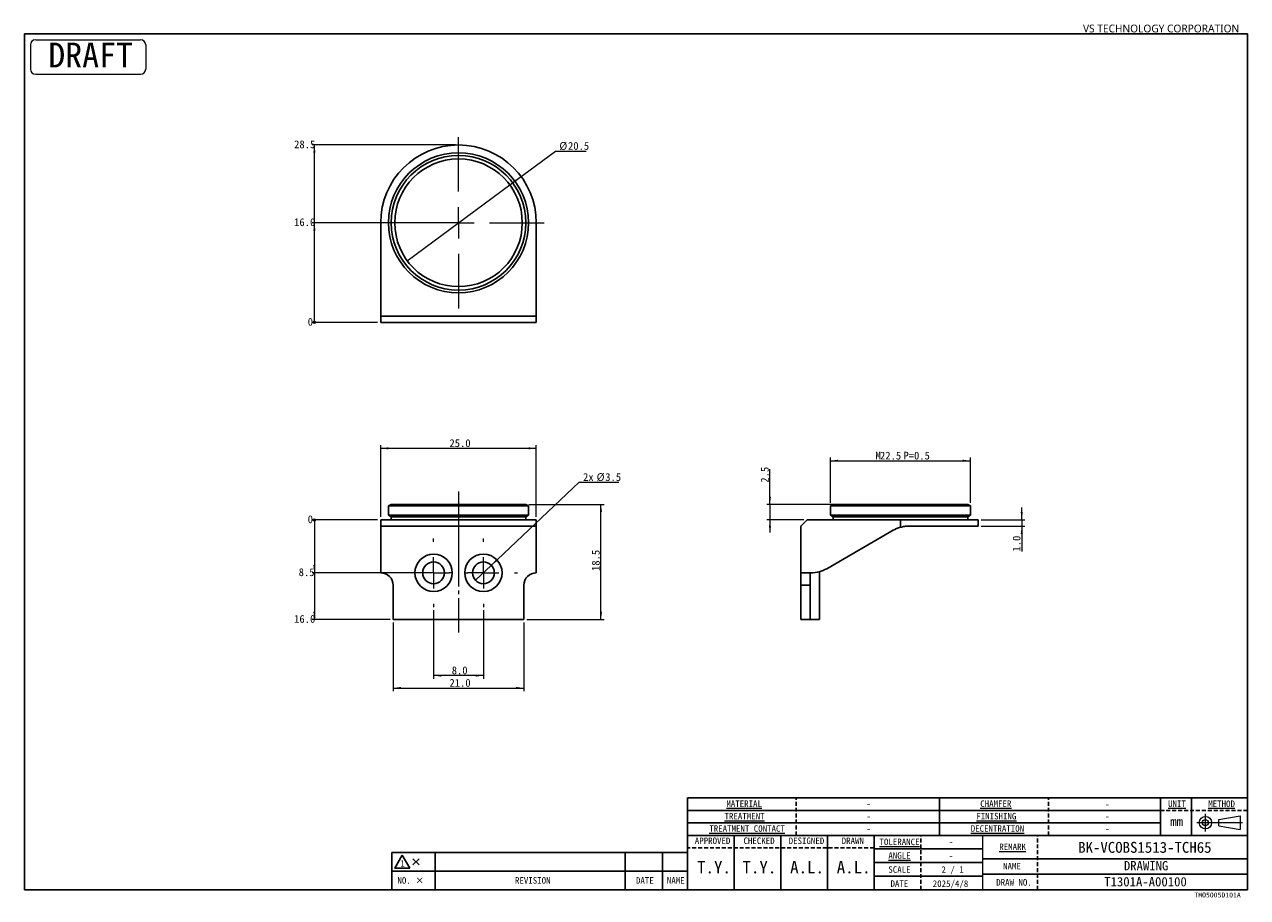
# Model space of a CAD drawing. Header units: millimetres. Extents: x 16 to 409, y 9 to 289.
import ezdxf

# ---------------------------------------------------------------- set-up
doc = ezdxf.new("R2010")
doc.units = ezdxf.units.MM
for name, pattern in [('SLD-一點鏈線-(中心線)', [34.29, 30.48, -1.27, 1.27, -1.27]), ('SLD-實線', [0]), ('SLD-虛線-(隱匿輪廓線)', [1.905, 1.27, -0.635])]:
    doc.linetypes.add(name, pattern=pattern)
doc.layers.add('00_FORMAT', color=7, linetype='SLD-實線')
doc.layers.add('00_FORMAT-DASH', color=7, linetype='SLD-虛線-(隱匿輪廓線)')
doc.layers.add('01_DRAFT', color=7, linetype='SLD-實線', lineweight=25)
doc.styles.add('SLDTEXTSTYLE0', font='MSGOTHIC.TTC')
doc.styles.add('SLDTEXTSTYLE1', font='MSGOTHIC.TTC')
doc.styles.add('SLDTEXTSTYLE2', font='MEIRYO.TTC')
doc.dimstyles.new('SLDDIMSTYLE0', dxfattribs={"dimtxt": 2.5, "dimasz": 0.233333, "dimexe": 0, "dimexo": 0.0625, "dimtad": 0, "dimtih": 1, "dimtoh": 1, "dimdec": 0, "dimlfac": 0.5, "dimrnd": 1e-09, "dimdsep": 46, "dimtxsty": 'SLDTEXTSTYLE1', "dimblk1": 'ORIGIN', "dimblk2": 'ORIGIN', "dimsah": 1, "dimcen": 0.09, "dimadec": 0, "dimazin": 2, "dimtfac": 1, "dimtdec": 0, "dimtofl": 0, "dimtmove": 0, "dimatfit": 3, "dimldrblk": 'ORIGIN', "dimfxl": 1, "dimfrac": 2, "dimtolj": 1, "dimtzin": 12, "dimarcsym": 0})
doc.dimstyles.new('SLDDIMSTYLE1', dxfattribs={"dimtxt": 2.5, "dimasz": 2.5, "dimexe": 0, "dimexo": 0.0625, "dimtad": 0, "dimtih": 1, "dimtoh": 1, "dimdec": 1, "dimlfac": 0.5, "dimrnd": 1e-09, "dimzin": 12, "dimdsep": 46, "dimtxsty": 'SLDTEXTSTYLE1', "dimsah": 1, "dimcen": 0.09, "dimadec": 0, "dimazin": 3, "dimtfac": 1, "dimtdec": 1, "dimtofl": 0, "dimtmove": 0, "dimatfit": 3, "dimfxl": 1, "dimfrac": 2, "dimtolj": 1, "dimtzin": 12, "dimarcsym": 0})
doc.dimstyles.new('SLDDIMSTYLE2', dxfattribs={"dimtxt": 2.5, "dimasz": 2.5, "dimexe": 0, "dimexo": 0.0625, "dimtad": 0, "dimtih": 1, "dimtoh": 1, "dimdec": 1, "dimlfac": 0.5, "dimrnd": 1e-09, "dimzin": 4, "dimdsep": 46, "dimtxsty": 'SLDTEXTSTYLE1', "dimsah": 1, "dimcen": 0.09, "dimadec": 0, "dimazin": 1, "dimtfac": 1, "dimtdec": 1, "dimtofl": 0, "dimtmove": 0, "dimatfit": 3, "dimfxl": 1, "dimfrac": 2, "dimtolj": 1, "dimtzin": 12, "dimarcsym": 0})
doc.dimstyles.new('SLDDIMSTYLE3', dxfattribs={"dimtxt": 2.5, "dimasz": 2.5, "dimexe": 0, "dimexo": 0.0625, "dimtad": 1, "dimdec": 1, "dimlfac": 0.5, "dimrnd": 1e-09, "dimzin": 4, "dimdsep": 46, "dimtxsty": 'SLDTEXTSTYLE1', "dimsah": 1, "dimcen": 0.09, "dimadec": 0, "dimazin": 1, "dimtfac": 1, "dimtdec": 1, "dimtofl": 0, "dimtmove": 0, "dimatfit": 3, "dimfxl": 1, "dimfrac": 2, "dimtolj": 1, "dimtzin": 12, "dimarcsym": 0})
doc.dimstyles.new('SLDDIMSTYLE4', dxfattribs={"dimtxt": 2.5, "dimasz": 2.5, "dimexe": 0, "dimexo": 0.0625, "dimtad": 0, "dimtih": 1, "dimtoh": 1, "dimdec": 1, "dimlfac": 0.5, "dimrnd": 1e-09, "dimzin": 12, "dimdsep": 46, "dimtxsty": 'SLDTEXTSTYLE1', "dimblk1": 'NONE', "dimsah": 1, "dimcen": 0, "dimadec": 0, "dimazin": 3, "dimtfac": 1, "dimtdec": 1, "dimtmove": 0, "dimatfit": 3, "dimldrblk": 'NONE', "dimfxl": 1, "dimfrac": 2, "dimtolj": 1, "dimtzin": 12, "dimarcsym": 0})
doc.dimstyles.new('SLDDIMSTYLE5', dxfattribs={"dimtxt": 2.5, "dimasz": 2.5, "dimexe": 0, "dimexo": 0.0625, "dimtad": 1, "dimdec": 1, "dimlfac": 0.5, "dimrnd": 1e-09, "dimzin": 12, "dimdsep": 46, "dimtxsty": 'SLDTEXTSTYLE1', "dimsah": 1, "dimcen": 0.09, "dimadec": 0, "dimazin": 3, "dimtfac": 1, "dimtdec": 1, "dimtofl": 0, "dimtmove": 0, "dimatfit": 3, "dimfxl": 1, "dimfrac": 2, "dimtolj": 1, "dimtzin": 12, "dimarcsym": 0})
doc.dimstyles.new('SLDDIMSTYLE6', dxfattribs={"dimtxt": 2.5, "dimasz": 2.5, "dimexe": 0, "dimexo": 0.0625, "dimtad": 1, "dimdec": 1, "dimlfac": 0.5, "dimrnd": 1e-09, "dimzin": 4, "dimdsep": 46, "dimtxsty": 'SLDTEXTSTYLE1', "dimsah": 1, "dimcen": 0.09, "dimadec": 0, "dimazin": 1, "dimtfac": 1, "dimtdec": 1, "dimtmove": 0, "dimatfit": 0, "dimfxl": 1, "dimfrac": 2, "dimtolj": 1, "dimtzin": 12, "dimarcsym": 0})
doc.dimstyles.new('SLDDIMSTYLE7', dxfattribs={"dimtxt": 2.5, "dimasz": 2.5, "dimexe": 0, "dimexo": 0.0625, "dimtad": 1, "dimdec": 1, "dimlfac": 0.5, "dimrnd": 1e-09, "dimzin": 12, "dimdsep": 46, "dimtxsty": 'SLDTEXTSTYLE1', "dimsah": 1, "dimcen": 0.09, "dimadec": 0, "dimazin": 3, "dimtfac": 1, "dimtdec": 1, "dimtmove": 0, "dimatfit": 0, "dimfxl": 1, "dimfrac": 2, "dimtolj": 1, "dimtzin": 12, "dimarcsym": 0})
doc.dimstyles.new('SLDDIMSTYLE8', dxfattribs={"dimtxt": 2.5, "dimasz": 2.5, "dimexe": 0, "dimexo": 0.0625, "dimtad": 0, "dimtih": 1, "dimtoh": 1, "dimdec": 1, "dimlfac": 0.5, "dimrnd": 1e-09, "dimzin": 12, "dimdsep": 46, "dimtxsty": 'SLDTEXTSTYLE1', "dimblk1": 'NONE', "dimsah": 1, "dimcen": 0, "dimadec": 0, "dimazin": 3, "dimtfac": 1, "dimtdec": 1, "dimtmove": 0, "dimatfit": 3, "dimldrblk": 'NONE', "dimfxl": 1, "dimfrac": 2, "dimtolj": 1, "dimtzin": 12, "dimarcsym": 0})

# ---------------------------------------------------------------- blocks, each defined once
blk = doc.blocks.new('圖塊9')
at = {"color": 7, "linetype": 'SLD-實線', "lineweight": 18}
for p, q in [((490.4, 1468.2), (692.5, 1468.2)), ((480.4, 1458.2), (480.4, 1411.7)), ((702.5, 1458.2), (702.5, 1411.7)), ((490.4, 1401.7), (692.5, 1401.7))]:
    blk.add_line(p, q, dxfattribs=at)
for centre, start, end in [((490.4, 1458.2), 90, 180), ((692.5, 1458.2), 0, 90), ((490.4, 1411.7), 180, 270), ((692.5, 1411.7), 270, 0)]:
    blk.add_arc(centre, 10, start, end, dxfattribs=at)
at = {"color": 7, "linetype": 'SLD-實線', "lineweight": 18, "insert": (514.7, 1462.8), "char_height": 48, "attachment_point": 1, "style": 'SLDTEXTSTYLE0'}
blk.add_mtext('DRAFT', dxfattribs=at)
blk = doc.blocks.new('_ORIGIN')
at = {"color": 0, "linetype": 'ByBlock', "lineweight": -2}
blk.add_line((0, 0), (-1, 0), dxfattribs=at)
blk.add_circle((0, 0), 0.5, dxfattribs=at)
blk = doc.blocks.new('_D')
at = {"color": 7, "linetype": 'SLD-實線', "lineweight": 18}
blk.add_line((129.48, 129.83), (108.48, 129.83), dxfattribs=at)
at = {"color": 7, "linetype": 'SLD-實線', "lineweight": 18, "xscale": 0.7, "yscale": 0.7}
blk.add_blockref('_ORIGIN', (109.18, 129.83), dxfattribs=at)
at = {"color": 7, "linetype": 'SLD-實線', "lineweight": 18, "insert": (107.03, 131.28), "char_height": 2.5, "attachment_point": 1, "style": 'SLDTEXTSTYLE1'}
blk.add_mtext('0', dxfattribs=at)
blk = doc.blocks.new('_D_1')
at = {"color": 7, "linetype": 'SLD-實線', "lineweight": 18}
for p, q in [((109.18, 129.83), (109.18, 112.83)), ((146.48, 112.83), (108.48, 112.83))]:
    blk.add_line(p, q, dxfattribs=at)
blk.add_solid([(109.18, 112.83), (109.53, 115.33), (108.83, 115.33)], dxfattribs=at)
at = {"color": 7, "linetype": 'SLD-實線', "lineweight": 18, "insert": (104.12, 114.28), "char_height": 2.5, "attachment_point": 1, "style": 'SLDTEXTSTYLE1'}
blk.add_mtext('8.5', dxfattribs=at)
blk = doc.blocks.new('_D_2')
at = {"color": 7, "linetype": 'SLD-實線', "lineweight": 18}
for p, q in [((109.18, 112.83), (109.18, 97.83)), ((133.48, 97.83), (108.48, 97.83))]:
    blk.add_line(p, q, dxfattribs=at)
blk.add_solid([(109.18, 97.83), (109.53, 100.33), (108.83, 100.33)], dxfattribs=at)
at = {"color": 7, "linetype": 'SLD-實線', "lineweight": 18, "insert": (102.66, 99.28), "char_height": 2.5, "attachment_point": 1, "style": 'SLDTEXTSTYLE1'}
blk.add_mtext('16.0', dxfattribs=at)
blk = doc.blocks.new('_D_3')
at = {"color": 7, "linetype": 'SLD-實線', "lineweight": 18}
for p, q in [((147.48, 100.83), (147.48, 78.83)), ((163.48, 100.83), (163.48, 78.83)), ((163.48, 79.83), (147.48, 79.83))]:
    blk.add_line(p, q, dxfattribs=at)
for points in [[(147.48, 79.83), (149.98, 79.48), (149.98, 80.18)], [(163.48, 79.83), (160.98, 80.18), (160.98, 79.48)]]:
    blk.add_solid(points, dxfattribs=at)
at = {"color": 7, "linetype": 'SLD-實線', "lineweight": 18, "insert": (153.3, 82.74), "char_height": 2.5, "attachment_point": 1, "style": 'SLDTEXTSTYLE1'}
blk.add_mtext('8.0', dxfattribs=at)
blk = doc.blocks.new('_D_4')
at = {"color": 7, "linetype": 'SLD-實線', "lineweight": 18}
for p, q in [((134.48, 96.83), (134.48, 74.83)), ((176.48, 96.83), (176.48, 74.83)), ((134.48, 75.83), (176.48, 75.83))]:
    blk.add_line(p, q, dxfattribs=at)
for points in [[(134.48, 75.83), (136.98, 75.48), (136.98, 76.18)], [(176.48, 75.83), (173.98, 76.18), (173.98, 75.48)]]:
    blk.add_solid(points, dxfattribs=at)
at = {"color": 7, "linetype": 'SLD-實線', "lineweight": 18, "insert": (152.57, 78.74), "char_height": 2.5, "attachment_point": 1, "style": 'SLDTEXTSTYLE1'}
blk.add_mtext('21.0', dxfattribs=at)
blk = doc.blocks.new('_D_5')
at = {"color": 7, "linetype": 'SLD-實線', "lineweight": 18}
for p, q in [((130.48, 130.83), (130.48, 153.83)), ((180.48, 130.83), (180.48, 153.83)), ((130.48, 152.83), (180.48, 152.83))]:
    blk.add_line(p, q, dxfattribs=at)
for points in [[(130.48, 152.83), (132.98, 152.48), (132.98, 153.18)], [(180.48, 152.83), (177.98, 153.18), (177.98, 152.48)]]:
    blk.add_solid(points, dxfattribs=at)
at = {"color": 7, "linetype": 'SLD-實線', "lineweight": 18, "insert": (152.57, 155.74), "char_height": 2.5, "attachment_point": 1, "style": 'SLDTEXTSTYLE1'}
blk.add_mtext('25.0', dxfattribs=at)
blk = doc.blocks.new('_D_6')
at = {"color": 7, "linetype": 'SLD-實線', "lineweight": 18}
for p, q in [((166.02, 115.24), (194.25, 141.94)), ((194.25, 141.94), (206.99, 141.94)), ((160.94, 110.43), (166.02, 115.24))]:
    blk.add_line(p, q, dxfattribs=at)
blk.add_solid([(166.02, 115.24), (168.08, 116.7), (167.6, 117.21)], dxfattribs=at)
at = {"color": 7, "linetype": 'SLD-實線', "lineweight": 18, "char_height": 2.5, "attachment_point": 1, "style": 'SLDTEXTSTYLE1'}
for s, insert in [('2x ', (195.5, 144.85)), ('%%c', (199.87, 144.85)), ('3.5', (202.63, 144.85))]:
    blk.add_mtext(s, dxfattribs=dict(at, insert=insert))
blk = doc.blocks.new('_NONE')
blk = doc.blocks.new('_D_7')
at = {"color": 7, "linetype": 'SLD-實線', "lineweight": 18}
for p, q in [((178.11, 134.83), (202.25, 134.83)), ((201.25, 97.83), (201.25, 134.83)), ((177.48, 97.83), (202.25, 97.83))]:
    blk.add_line(p, q, dxfattribs=at)
for points in [[(201.25, 134.83), (200.9, 132.33), (201.6, 132.33)], [(201.25, 97.83), (201.6, 100.33), (200.9, 100.33)]]:
    blk.add_solid(points, dxfattribs=at)
at = {"color": 7, "linetype": 'SLD-實線', "lineweight": 18, "insert": (198.34, 113.42), "char_height": 2.5, "attachment_point": 1, "rotation": 90, "style": 'SLDTEXTSTYLE1'}
blk.add_mtext('18.5', dxfattribs=at)
blk = doc.blocks.new('SW_CENTERMARKSYMBOL_0')
at = {"color": 0, "linetype": 'SLD-實線', "lineweight": 0}
for p, q in [((0, 10), (0, 11)), ((0, 0), (0, 5)), ((-10, 0), (-11, 0)), ((0, 0), (-5, 0)), ((0, 0), (0, -5)), ((0, 0), (5, 0)), ((10, 0), (11, 0)), ((0, -10), (0, -11))]:
    blk.add_line(p, q, dxfattribs=at)
blk = doc.blocks.new('SW_CENTERMARKSYMBOL_1')
at = {"color": 0, "linetype": 'SLD-實線', "lineweight": 0}
for p, q in [((0, 10), (0, 11)), ((0, 0), (0, 5)), ((-10, 0), (-11, 0)), ((0, 0), (-5, 0)), ((0, 0), (0, -5)), ((0, 0), (5, 0)), ((10, 0), (11, 0)), ((0, -10), (0, -11))]:
    blk.add_line(p, q, dxfattribs=at)
blk = doc.blocks.new('_D_8')
at = {"color": 7, "linetype": 'SLD-實線', "lineweight": 18}
for p, q in [((336.47, 129.83), (336.47, 133.83)), ((323.47, 129.83), (337.47, 129.83)), ((336.47, 129.83), (336.47, 127.83)), ((323.47, 127.83), (337.47, 127.83)), ((336.47, 127.83), (336.47, 119.67))]:
    blk.add_line(p, q, dxfattribs=at)
for points in [[(336.47, 129.83), (336.82, 132.33), (336.12, 132.33)], [(336.47, 127.83), (336.12, 125.33), (336.82, 125.33)]]:
    blk.add_solid(points, dxfattribs=at)
at = {"color": 7, "linetype": 'SLD-實線', "lineweight": 18, "insert": (333.56, 119.67), "char_height": 2.5, "attachment_point": 1, "rotation": 90, "style": 'SLDTEXTSTYLE1'}
blk.add_mtext('1.0', dxfattribs=at)
blk = doc.blocks.new('_D_9')
at = {"color": 7, "linetype": 'SLD-實線', "lineweight": 18}
for p, q in [((255.55, 134.83), (255.55, 146.16)), ((275.97, 134.83), (254.55, 134.83)), ((255.55, 134.83), (255.55, 129.83)), ((266.47, 129.83), (254.55, 129.83)), ((255.55, 129.83), (255.55, 125.83))]:
    blk.add_line(p, q, dxfattribs=at)
for points in [[(255.55, 134.83), (255.9, 137.33), (255.2, 137.33)], [(255.55, 129.83), (255.2, 127.33), (255.9, 127.33)]]:
    blk.add_solid(points, dxfattribs=at)
at = {"color": 7, "linetype": 'SLD-實線', "lineweight": 18, "insert": (252.64, 141.8), "char_height": 2.5, "attachment_point": 1, "rotation": 90, "style": 'SLDTEXTSTYLE1'}
blk.add_mtext('2.5', dxfattribs=at)
blk = doc.blocks.new('_D_10')
at = {"color": 7, "linetype": 'SLD-實線', "lineweight": 18}
for p, q in [((274.97, 135.33), (274.97, 149.83)), ((319.97, 135.33), (319.97, 149.83)), ((274.97, 148.83), (319.97, 148.83))]:
    blk.add_line(p, q, dxfattribs=at)
for points in [[(274.97, 148.83), (277.47, 148.48), (277.47, 149.18)], [(319.97, 148.83), (317.47, 149.18), (317.47, 148.48)]]:
    blk.add_solid(points, dxfattribs=at)
at = {"color": 7, "linetype": 'SLD-實線', "lineweight": 18, "char_height": 2.5, "attachment_point": 1, "style": 'SLDTEXTSTYLE1'}
for s, insert in [('M', (289.47, 151.74)), ('22.5', (290.92, 151.74)), (' P=0.5', (296.74, 151.74))]:
    blk.add_mtext(s, dxfattribs=dict(at, insert=insert))
blk = doc.blocks.new('_D_11')
at = {"color": 7, "linetype": 'SLD-實線', "lineweight": 18}
blk.add_line((129.48, 193.28), (108.48, 193.28), dxfattribs=at)
at = {"color": 7, "linetype": 'SLD-實線', "lineweight": 18, "xscale": 0.7, "yscale": 0.7}
blk.add_blockref('_ORIGIN', (109.18, 193.28), dxfattribs=at)
at = {"color": 7, "linetype": 'SLD-實線', "lineweight": 18, "insert": (107.03, 194.73), "char_height": 2.5, "attachment_point": 1, "style": 'SLDTEXTSTYLE1'}
blk.add_mtext('0', dxfattribs=at)
blk = doc.blocks.new('_D_12')
at = {"color": 7, "linetype": 'SLD-實線', "lineweight": 18}
for p, q in [((154.48, 225.28), (108.48, 225.28)), ((109.18, 193.28), (109.18, 225.28))]:
    blk.add_line(p, q, dxfattribs=at)
blk.add_solid([(109.18, 225.28), (108.83, 222.78), (109.53, 222.78)], dxfattribs=at)
at = {"color": 7, "linetype": 'SLD-實線', "lineweight": 18, "insert": (102.66, 226.73), "char_height": 2.5, "attachment_point": 1, "style": 'SLDTEXTSTYLE1'}
blk.add_mtext('16.0', dxfattribs=at)
blk = doc.blocks.new('_D_13')
at = {"color": 7, "linetype": 'SLD-實線', "lineweight": 18}
for p, q in [((154.48, 250.28), (108.48, 250.28)), ((109.18, 225.28), (109.18, 250.28))]:
    blk.add_line(p, q, dxfattribs=at)
blk.add_solid([(109.18, 250.28), (108.83, 247.78), (109.53, 247.78)], dxfattribs=at)
at = {"color": 7, "linetype": 'SLD-實線', "lineweight": 18, "insert": (102.66, 251.73), "char_height": 2.5, "attachment_point": 1, "style": 'SLDTEXTSTYLE1'}
blk.add_mtext('28.5', dxfattribs=at)
blk = doc.blocks.new('_D_14')
at = {"color": 7, "linetype": 'SLD-實線', "lineweight": 18}
for p, q in [((171.96, 237.47), (186.64, 248.32)), ((186.64, 248.32), (196.47, 248.32)), ((139, 213.09), (171.96, 237.47))]:
    blk.add_line(p, q, dxfattribs=at)
blk.add_solid([(171.96, 237.47), (174.18, 238.67), (173.76, 239.23)], dxfattribs=at)
at = {"color": 7, "linetype": 'SLD-實線', "lineweight": 18, "char_height": 2.5, "attachment_point": 1, "style": 'SLDTEXTSTYLE1'}
for s, insert in [('%%c', (187.89, 251.23)), ('20.5', (190.66, 251.23))]:
    blk.add_mtext(s, dxfattribs=dict(at, insert=insert))
blk = doc.blocks.new('SW_CENTERMARKSYMBOL_2')
at = {"color": 0, "linetype": 'SLD-實線', "lineweight": 0}
for p, q in [((0, 10), (0, 27.5)), ((0, 0), (0, 5)), ((-10, 0), (-27.5, 0)), ((0, 0), (-5, 0)), ((0, 0), (0, -5)), ((0, 0), (5, 0)), ((10, 0), (27.5, 0)), ((0, -10), (0, -27.5))]:
    blk.add_line(p, q, dxfattribs=at)

msp = doc.modelspace()

# ---------------------------------------------------------------- linework, layer by layer
at = {"color": 7, "linetype": 'SLD-實線', "lineweight": 25}
for p, q in [((130.48, 225.28), (130.48, 195.28)), ((180.48, 225.28), (180.48, 195.28)), ((130.48, 195.28), (180.48, 195.28)), ((130.48, 193.28), (130.48, 195.28)), ((180.48, 193.28), (130.48, 193.28)), ((180.48, 195.28), (180.48, 193.28)), ((133.85, 134.83), (132.98, 134.33)), ((132.98, 134.33), (132.98, 131.33)), ((177.98, 134.33), (132.98, 134.33)), ((177.11, 134.83), (133.85, 134.83)), ((177.98, 134.33), (177.11, 134.83)), ((177.98, 131.33), (177.98, 134.33)), ((275.84, 134.83), (274.97, 134.33)), ((274.97, 134.33), (274.97, 131.33)), ((319.97, 134.33), (274.97, 134.33)), ((319.1, 134.83), (275.84, 134.83)), ((319.97, 134.33), (319.1, 134.83)), ((319.97, 131.33), (319.97, 134.33)), ((130.48, 129.83), (180.48, 129.83)), ((130.48, 127.83), (130.48, 129.83)), ((132.98, 131.33), (133.85, 130.83)), ((177.98, 131.33), (132.98, 131.33)), ((133.85, 130.83), (133.85, 129.83)), ((177.11, 130.83), (133.85, 130.83)), ((177.11, 130.83), (177.98, 131.33)), ((177.11, 129.83), (177.11, 130.83)), ((180.48, 129.83), (180.48, 127.83)), ((267.47, 129.83), (265.47, 127.83)), ((297.47, 129.83), (267.47, 129.83)), ((274.97, 131.33), (275.84, 130.83)), ((319.97, 131.33), (274.97, 131.33)), ((275.84, 130.83), (275.84, 129.83)), ((319.1, 130.83), (275.84, 130.83)), ((297.47, 127.47), (297.47, 129.83)), ((297.47, 129.83), (322.47, 129.83)), ((319.1, 130.83), (319.97, 131.33)), ((319.1, 129.83), (319.1, 130.83)), ((322.47, 127.83), (322.47, 129.83)), ((130.48, 127.83), (130.48, 112.83)), ((180.48, 127.83), (130.48, 127.83)), ((180.48, 127.83), (180.48, 112.83)), ((265.47, 127.83), (265.47, 112.83)), ((273.79, 114.17), (295.13, 126.49)), ((300.13, 127.83), (322.47, 127.83)), ((265.47, 112.83), (268.47, 112.83)), ((265.47, 112.83), (265.47, 108.83)), ((268.79, 112.83), (268.47, 112.83)), ((268.47, 112.83), (268.47, 108.83)), ((271.47, 113.2), (271.47, 97.83)), ((134.48, 97.83), (134.48, 108.83)), ((176.48, 97.83), (176.48, 108.83)), ((265.47, 108.83), (268.47, 108.83)), ((265.47, 97.83), (265.47, 108.83)), ((268.47, 97.83), (268.47, 108.83)), ((176.48, 97.83), (134.48, 97.83)), ((265.47, 97.83), (268.47, 97.83)), ((268.47, 97.83), (271.47, 97.83))]:
    msp.add_line(p, q, dxfattribs=at)
at = {"color": 7, "linetype": 'SLD-一點鏈線-(中心線)', "lineweight": 18}
msp.add_line((155.48, 138.95), (155.48, 93.69), dxfattribs=at)
at = {"color": 7, "linetype": 'SLD-實線', "lineweight": 18}
for p, q in [((395.48, 29.78), (395.48, 35.38)), ((392.68, 32.58), (407.4, 32.58)), ((399.8, 33.59), (406.6, 34.8)), ((399.8, 31.57), (399.8, 33.59)), ((399.8, 31.57), (406.6, 30.35)), ((406.6, 34.8), (406.6, 30.35)), ((324.01, 11), (324.01, 28.5)), ((134.98, 17.93), (137.4, 22.13)), ((137.4, 22.13), (139.83, 17.93)), ((142.79, 19), (140.79, 21)), ((140.79, 19), (142.79, 21)), ((139.83, 17.93), (134.98, 17.93))]:
    msp.add_line(p, q, dxfattribs=at)
at = {"color": 7, "linetype": 'SLD-實線', "lineweight": 25}
for centre, radius in [((155.48, 225.28), 22.5), ((155.48, 225.28), 21.63), ((155.48, 225.28), 20.5), ((147.48, 112.83), 6), ((163.48, 112.83), 6), ((147.48, 112.83), 3.5), ((163.48, 112.83), 3.5)]:
    msp.add_circle(centre, radius, dxfattribs=at)
at = {"color": 7, "linetype": 'SLD-實線', "lineweight": 18}
for radius in [1.99, 0.996]:
    msp.add_circle((395.48, 32.58), radius, dxfattribs=at)
at = {"color": 7, "linetype": 'SLD-實線', "lineweight": 25}
for centre, radius, start, end in [((155.48, 225.28), 25, 0, 180), ((300.13, 117.83), 10, 105.4279, 120), ((268.79, 122.83), 10, 270, 300), ((130.48, 108.83), 4, 0, 90), ((180.48, 108.83), 4, 90, 180)]:
    msp.add_arc(centre, radius, start, end, dxfattribs=at)
msp.add_open_spline([(297.47, 127.47), (297.9, 127.57), (298.78, 127.78), (299.68, 127.82), (300.13, 127.83)], degree=3, knots=[0, 0, 0, 0, 0.494751, 1, 1, 1, 1], dxfattribs=at)
at = {"layer": '00_FORMAT', "color": 7}
for p, q in [((16.01, 11), (16.01, 286)), ((16.01, 286), (409.01, 286)), ((409.01, 286), (409.01, 11)), ((229.01, 40.5), (229.01, 11)), ((409.01, 40.5), (229.01, 40.5)), ((310.01, 28.49), (310.01, 40.5)), ((381.01, 28.49), (381.01, 40.49)), ((391.01, 28.49), (391.01, 40.49)), ((229.01, 36.5), (381.01, 36.5)), ((381.01, 32.5), (229.01, 32.5)), ((409.01, 28.5), (229.01, 28.5)), ((244.01, 11), (244.01, 28.5)), ((259.01, 11), (259.01, 28.5)), ((274.01, 11), (274.01, 28.5)), ((289.01, 11), (289.01, 28.5)), ((324.01, 24.12), (289.01, 24.12)), ((134.01, 17), (134.01, 23)), ((229.01, 23), (134.01, 23)), ((137.4, 22.13), (134.98, 17.93)), ((139.83, 17.93), (137.4, 22.13)), ((142.79, 19), (140.79, 21)), ((140.79, 19), (142.79, 21)), ((148.01, 17), (148.01, 23)), ((209.01, 17), (209.01, 23)), ((221.01, 17), (221.01, 23)), ((324.01, 19.75), (289.01, 19.75)), ((409.01, 21), (324.01, 21)), ((134.01, 11), (134.01, 17)), ((229.01, 17), (134.01, 17)), ((139.83, 17.93), (134.98, 17.93)), ((148.01, 11), (148.01, 17)), ((209.01, 11), (209.01, 17)), ((221.01, 11), (221.01, 17)), ((409.01, 16), (324.01, 16)), ((324.01, 15.38), (289.01, 15.38)), ((16.01, 11), (409.01, 11))]:
    msp.add_line(p, q, dxfattribs=at)
at = {"layer": '00_FORMAT-DASH', "color": 7, "linetype": 'SLD-虛線-(隱匿輪廓線)'}
for p, q in [((264.01, 28.49), (264.01, 40.49)), ((345.01, 28.49), (345.01, 40.49)), ((381.01, 36.5), (409.01, 36.5)), ((341.51, 11), (341.51, 28.5)), ((289.01, 24.5), (229.01, 24.5))]:
    msp.add_line(p, q, dxfattribs=at)
at = {"layer": '00_FORMAT-DASH', "color": 7}
msp.add_line((304.01, 11), (304.01, 28.5), dxfattribs=at)

# ---------------------------------------------------------------- block references
at = {"color": 7, "linetype": 'Continuous', "lineweight": 0}
for name, p in [('SW_CENTERMARKSYMBOL_2', (155.48, 225.28)), ('SW_CENTERMARKSYMBOL_0', (147.48, 112.83)), ('SW_CENTERMARKSYMBOL_1', (163.48, 112.83))]:
    msp.add_blockref(name, p, dxfattribs=at)
at = {"layer": '01_DRAFT', "xscale": 0.1666666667, "yscale": 0.1666666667, "zscale": 0.1666666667}
msp.add_blockref('圖塊9', (-62.12, 39.37), dxfattribs=at)

# ---------------------------------------------------------------- texts
at = {"color": 7, "linetype": 'Continuous', "lineweight": 0, "attachment_point": 3}
for s, insert, char_height, style in [('VS TECHNOLOGY CORPORATION', (406.33, 288.94), 2.5, 'SLDTEXTSTYLE2'), ('TMO5005D101A', (406.83, 10.14), 1.5875, 'SLDTEXTSTYLE1')]:
    msp.add_mtext(s, dxfattribs=dict(at, insert=insert, char_height=char_height, style=style))
at = {"color": 7, "linetype": 'SLD-實線', "lineweight": 18, "style": 'SLDTEXTSTYLE1'}
for s, insert, char_height, attachment_point in [('\\LMATERIAL', (241.55, 39.71), 2.1, 1), ('\\LCHAMFER', (323.13, 39.71), 2.1, 1), ('\\LUNIT', (383.49, 39.7), 2.1, 1), ('\\LMETHOD', (396.4, 39.7), 2.1, 1), ('\\LTREATMENT', (240.96, 35.71), 2.1, 1), ('-', (286.53, 39.71), 2.1, 1), ('\\LFINISHING', (321.87, 35.71), 2.1, 1), ('-', (363.22, 39.55), 2.1, 1), ('\\LTREATMENT CONTACT', (236.07, 31.74), 2.1, 1), ('-', (286.53, 35.71), 2.1, 1), ('\\LDECENTRATION', (320.08, 31.74), 2.1, 1), ('-', (363.26, 35.71), 2.1, 1), ('mm', (384.19, 34.46), 3, 1), ('APPROVED', (231.41, 27.81), 2.1, 1), ('CHECKED', (247.05, 27.81), 2.1, 1), ('DESIGNED', (261.57, 27.81), 2.1, 1), ('DRAWN', (278.61, 27.81), 2.1, 1), ('-', (286.53, 31.74), 2.1, 1), ('-', (363.26, 31.74), 2.1, 1), ('\\LTOLERANCE', (290.76, 27.46), 2.1, 1), ('-', (312.99, 27.46), 2.1, 1), ('\\LREMARK', (329.25, 25.88), 2.1, 1), ('BK-VCOBS1513-TCH65', (376.02, 26.39), 3.5, 2), ('1', (136.79, 20.51), 2.1, 1), ('T.Y.', (237.58, 20.29), 4, 2), ('T.Y.', (252.16, 20.29), 4, 2), ('A.L.', (267.48, 20.29), 4, 2), ('A.L.', (282.46, 20.29), 4, 2), ('\\LANGLE', (293.6, 23.09), 2.1, 1), ('-', (312.99, 23.09), 2.1, 1), ('NAME', (330.47, 19.65), 2.1, 1), ('DRAWING', (376.42, 20.25), 3, 2), ('SCALE', (293.6, 18.57), 2.1, 1), ('2 / 1', (310.67, 18.57), 2.1, 1), ('NO. ×', (135.86, 15.07), 2.1, 1), ('REVISION', (173.62, 15.07), 2.1, 1), ('DATE', (212.5, 15.07), 2.1, 1), ('NAME', (222.44, 15.07), 2.1, 1), ('DATE', (294.29, 14.05), 2.1, 1), ('2025/4/8', (313.57, 14.05), 2.1, 2), ('DRAW NO.', (328.26, 14.45), 2.1, 1), ('T1301A-A00100', (376.23, 15.11), 3, 2)]:
    msp.add_mtext(s, dxfattribs=dict(at, insert=insert, char_height=char_height, attachment_point=attachment_point))

# ---------------------------------------------------------------- dimensions: what is measured, and where the dimension line sits
at = {"color": 7, "linetype": 'SLD-實線', "lineweight": 18}
for feature_location, offset, origin, dimstyle, picture, middle in [((155.48, 250.28), (-47, 0), (130.48, 193.28), 'SLDDIMSTYLE1', '_D_13', (105.57, 250.28)), ((155.48, 225.28), (-47, 0), (130.48, 193.28), 'SLDDIMSTYLE2', '_D_12', (105.57, 225.28)), ((130.47994638, 193.27723095), (-22, 0), (130.47994638, 193.27723095), 'SLDDIMSTYLE0', '_D_11', (107.75251581, 193.27723095)), ((134.48, 97.83), (-26, 0), (130.48, 129.83), 'SLDDIMSTYLE2', '_D_2', (105.57, 97.83)), ((147.48, 112.83), (-39, 0), (130.48, 129.83), 'SLDDIMSTYLE1', '_D_1', (106.3, 112.83)), ((130.47994638, 129.83068896), (-22, 0), (130.47994638, 129.83068896), 'SLDDIMSTYLE0', '_D', (107.75251581, 129.83068896))]:
    dim = msp.add_ordinate_dim(feature_location=feature_location, offset=offset, dtype=0, origin=origin, dimstyle=dimstyle, dxfattribs=at)
    dim.commit()
    dim.dimension.update_dxf_attribs({"geometry": picture, "text_midpoint": middle})
dim = msp.add_diameter_dim_2p(p1=(139, 213.09), p2=(171.96, 237.47), dimstyle='SLDDIMSTYLE8', dxfattribs=at)
dim.commit()
dim.dimension.update_dxf_attribs({"geometry": '_D_14', "text_midpoint": (192.18, 250.28), "dimtype": 163})
for base, p1, p2, picture, middle in [((180.48, 152.83), (130.48, 129.83), (180.48, 129.83), '_D_5', (155.48, 152.83)), ((147.48, 79.83), (163.48, 101.83), (147.48, 101.83), '_D_3', (155.48, 79.83)), ((176.48, 75.83), (134.48, 97.83), (176.48, 97.83), '_D_4', (155.48, 75.83))]:
    dim = msp.add_linear_dim(base=base, p1=p1, p2=p2, dimstyle='SLDDIMSTYLE3', dxfattribs=at)
    dim.commit()
    dim.dimension.update_dxf_attribs({"geometry": picture, "text_midpoint": middle, "dimtype": 160})
dim = msp.add_linear_dim(base=(319.97, 148.83), p1=(274.97, 134.33), p2=(319.97, 134.33), text='M<> P=0.5', dimstyle='SLDDIMSTYLE5', dxfattribs=at)
dim.commit()
dim.dimension.update_dxf_attribs({"geometry": '_D_10', "text_midpoint": (297.47, 148.83), "dimtype": 160})
for base, p1, p2, dimstyle, picture, middle in [((255.55, 129.83), (276.97, 134.83), (267.47, 129.83), 'SLDDIMSTYLE7', '_D_9', (255.55, 143.98)), ((201.25, 134.83), (176.48, 97.83), (177.11, 134.83), 'SLDDIMSTYLE5', '_D_7', (201.25, 116.33)), ((336.47, 127.83), (322.47, 129.83), (322.47, 127.83), 'SLDDIMSTYLE6', '_D_8', (336.47, 121.85))]:
    dim = msp.add_linear_dim(base=base, p1=p1, p2=p2, angle=90, dimstyle=dimstyle, dxfattribs=at)
    dim.commit()
    dim.dimension.update_dxf_attribs({"geometry": picture, "text_midpoint": middle, "dimtype": 160})
dim = msp.add_diameter_dim_2p(p1=(160.94, 110.43), p2=(166.02, 115.24), text='2x <>', dimstyle='SLDDIMSTYLE4', dxfattribs=at)
dim.commit()
dim.dimension.update_dxf_attribs({"geometry": '_D_6', "text_midpoint": (201.25, 143.9), "dimtype": 163})

doc.saveas('drawing.dxf')
